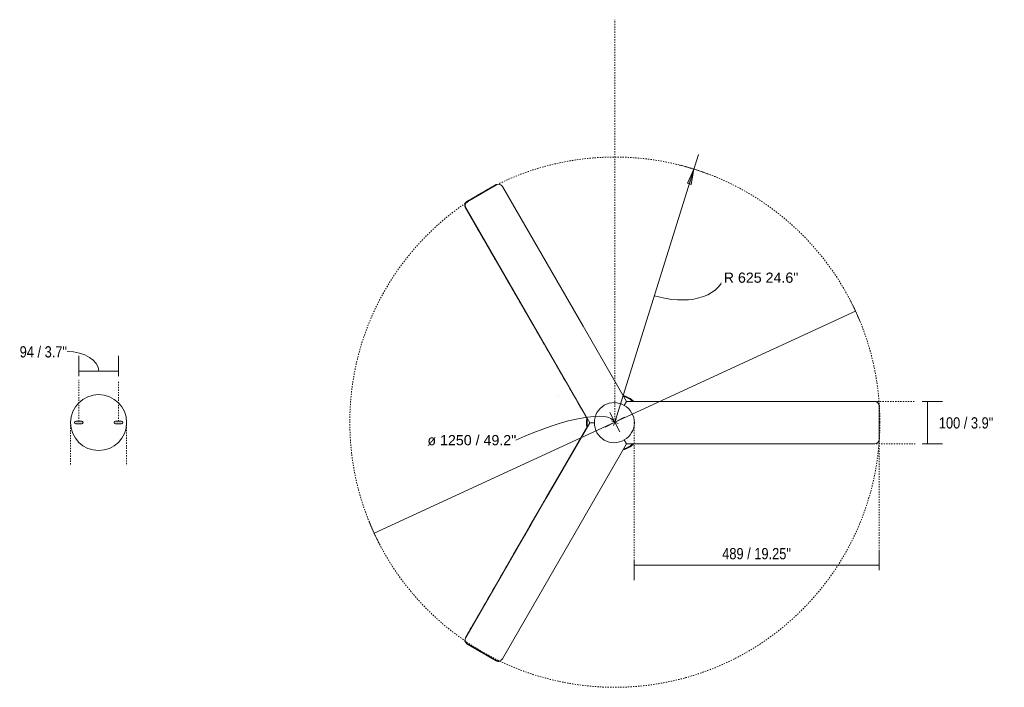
# Model space of a CAD drawing. Header units: millimetres. Extents: x 5806 to 11474, y -2062 to 7544.
# Tile 7 of 7: x 9152 to 11474, y 5970 to 7544. Entities that reach past the tile are written whole.
import ezdxf

# ---------------------------------------------------------------- set-up
doc = ezdxf.new("R2010")
doc.units = ezdxf.units.MM
doc.linetypes.add('Dash', pattern=[6, 3, -3])
doc.linetypes.add('Punto', pattern=[4.7625, 0, -4.7625])
for name, color, linetype, lineweight in [('Aparatos eléctricos', 7, 'Continuous', 9), ('Cotas', 7, 'Continuous', 9), ('Cotas-12', 7, 'Continuous', 9), ('Elementos de detalle', 7, 'Continuous', 9), ('Lighthing Fixture Detail Wide Black', 7, 'Continuous', 20)]:
    doc.layers.add(name, color=color, linetype=linetype, lineweight=lineweight)
doc.layers.add('Lighthing Fixture Dim Grey Dash', color=7, linetype='Dash', lineweight=9, true_color=0xd2d2d2)
doc.layers.add('Ligthing Fixture ADD', color=7, linetype='Punto', lineweight=9, true_color=0xffffff)
doc.styles.add('Arial', font='arial.ttf', dxfattribs={"height": 24})
doc.styles.add('Arial Narrow', font='ARIALN.TTF', dxfattribs={"height": 26.4})
doc.styles.add('Arial Narrow_1', font='ARIALN.TTF', dxfattribs={"height": 26.4})
doc.dimstyles.new('Diameter_-_3mm_Arial', dxfattribs={"dimscale": 304.8, "dimtxt": 24.486226, "dimasz": 0, "dimexe": 0.094488, "dimexo": 0, "dimgap": 0.059055, "dimtad": 3, "dimjust": 3, "dimtih": 1, "dimtoh": 1, "dimdec": 0, "dimzin": 0, "dimdsep": 46, "dimtxsty": 'Arial', "dimblk1": 'NONE', "dimblk2": 'NONE', "dimsah": 1, "dimcen": 0.09, "dimadec": 0, "dimazin": 0, "dimtfac": 1, "dimtdec": 4, "dimtix": 1, "dimtmove": 0, "dimatfit": 2, "dimfxl": 1, "dimtvp": 1, "dimtolj": 1, "dimtzin": 0, "dimarcsym": 2})
doc.dimstyles.new('FARO_-_2_2mm_Arial_Narrow_mm_Inch_Horiz_1', dxfattribs={"dimscale": 304.8, "dimtxt": 27.018578, "dimasz": 0, "dimexe": 0.11811, "dimexo": 0.0625, "dimgap": 0.019685, "dimtad": 3, "dimtih": 1, "dimtoh": 1, "dimdec": 0, "dimzin": 0, "dimdsep": 46, "dimtxsty": 'Arial Narrow_1', "dimblk1": 'NONE', "dimblk2": 'NONE', "dimsah": 1, "dimcen": 0.09, "dimadec": 0, "dimazin": 0, "dimtfac": 1, "dimtdec": 4, "dimtix": 1, "dimtmove": 0, "dimatfit": 3, "dimfxl": 0.03937, "dimfxlon": 1, "dimtvp": 1, "dimtolj": 1, "dimtzin": 0, "dimarcsym": 2})
doc.dimstyles.new('FARO_-_2_2mm_Arial_Narrow_mm_Inch_Horiz_2', dxfattribs={"dimscale": 304.8, "dimtxt": 27.018578, "dimasz": 0, "dimexe": 0.11811, "dimexo": 0.0625, "dimgap": 0.019685, "dimtad": 3, "dimtih": 1, "dimtoh": 1, "dimdec": 0, "dimzin": 0, "dimdsep": 46, "dimtxsty": 'Arial Narrow', "dimblk1": 'NONE', "dimblk2": 'NONE', "dimsah": 1, "dimcen": 0.09, "dimadec": 0, "dimazin": 0, "dimtfac": 1, "dimtdec": 4, "dimtix": 1, "dimtmove": 2, "dimatfit": 3, "dimfxl": 0.03937, "dimfxlon": 1, "dimtvp": 1, "dimtolj": 1, "dimtzin": 0, "dimarcsym": 2})
doc.dimstyles.new('FARO_-_2_2mm_Arial_Narrow_mm_Inch_Right', dxfattribs={"dimscale": 304.8, "dimtxt": 27.018578, "dimasz": 0, "dimexe": 0.11811, "dimexo": 0.0625, "dimgap": 0.019685, "dimtad": 1, "dimdec": 0, "dimzin": 0, "dimdsep": 46, "dimtxsty": 'Arial Narrow', "dimblk1": 'NONE', "dimblk2": 'NONE', "dimsah": 1, "dimcen": 0.09, "dimadec": 0, "dimazin": 0, "dimtfac": 1, "dimtdec": 4, "dimtix": 1, "dimtmove": 1, "dimatfit": 3, "dimfxl": 0.03937, "dimfxlon": 1, "dimtvp": 1, "dimtolj": 1, "dimtzin": 0, "dimarcsym": 2})
doc.dimstyles.new('Radial_-_3mm_Arial', dxfattribs={"dimscale": 304.8, "dimtxt": 24.486226, "dimasz": 0.11811, "dimexe": 0.11811, "dimexo": 0, "dimgap": 0.068898, "dimtad": 3, "dimjust": 3, "dimtih": 1, "dimtoh": 1, "dimdec": 0, "dimzin": 0, "dimdsep": 46, "dimtxsty": 'Arial', "dimsah": 1, "dimcen": 0.09, "dimdle": 0.11811, "dimadec": 0, "dimazin": 0, "dimtfac": 1, "dimtdec": 4, "dimtix": 1, "dimtmove": 0, "dimatfit": 2, "dimfxl": 1, "dimtvp": 1, "dimtfill": 1, "dimtolj": 1, "dimtzin": 0, "dimarcsym": 2})

# ---------------------------------------------------------------- blocks, each defined once
blk = doc.blocks.new('34274 - 34274 MARINE M White ceiling fan IP44-583596-Planta_PDF')
at = {"color": 254, "lineweight": 9, "true_color": 0xcccccc}
for p, q in [((-49.3, 616.5), (-49.1, 617.1)), ((-49.1, 617), (-49.3, 616.6)), ((-44.1, 622.1), (-43.6, 622.3)), ((-43.6, 622.3), (-44.1, 622.1)), ((-8.8, -64.7), (-16.5, -69.2)), ((16.6, -68.9), (16.5, -69.2)), ((-178.2, -162.6), (-106.2, -121)), ((-178.8, -162.9), (-178.2, -162.6)), ((-178.2, -162.6), (-178.8, -162.9)), ((-178.8, -162.9), (-178.8, -162.9)), ((-178.2, -162.6), (-178.2, -162.6)), ((184.6, -166.3), (507.7, -352.8)), ((-520.5, -348.5), (-520.4, -348.7)), ((-520.4, -348.7), (-520.2, -349)), ((-518.3, -351), (-517.3, -351.8)), ((507.9, -352.3), (507.7, -352.1)), ((507.9, -352.4), (507.7, -352.8)), ((508.2, -352.4), (507.9, -352.3))]:
    blk.add_line(p, q, dxfattribs=at)
at = {"color": 254, "lineweight": 9, "true_color": 0xcccccc, "flags": 128}
for points in [[(42.9, 622.7), (43.2, 622.6), (43.9, 622.3)], [(45.6, 621.4), (46, 621.1), (46.5, 620.7)], [(47.8, 619.4), (48.2, 618.8), (48.4, 618.5)], [(49.3, 616.8), (49.6, 616), (49.7, 615.7)], [(-16.5, -69.2), (-70.4, -100.3), (-124.3, -131.5), (-178.2, -162.6)], [(-178.2, -162.6), (-97.4, -115.9), (-16.6, -69.3)], [(-16.8, -68.8), (-16.7, -69), (-16.6, -69.3)], [(-16.5, -69.2), (-16.6, -69), (-16.7, -68.8)], [(-16.6, -69.3), (-10, -65.5), (-8.8, -64.7)], [(8.7, -64.7), (9.3, -65.1), (9.3, -65.1), (9.3, -65.1), (10.7, -65.9), (12.1, -66.7), (13.4, -67.5), (14.8, -68.3), (16.2, -69.1)], [(-507.6, -352.7), (-243.5, -200.3), (-178.8, -162.9)], [(-178.8, -162.9), (-244.6, -200.9), (-310.3, -238.9), (-376.1, -276.9), (-441.9, -314.8), (-507.6, -352.7)], [(184.9, -165.9), (184.7, -166.1), (184.6, -166.3)], [(-561.3, -279.9), (-562.5, -276.8), (-562.6, -273.6), (-561.7, -270.6), (-561.2, -269.6)], [(561.9, -271.3), (562.2, -272.2), (561.2, -279.8)], [(561.2, -279.8), (562.2, -272.2), (561.9, -271.3)], [(-561.3, -279.9), (-560.9, -280), (-560.4, -279.8)], [(-561.3, -279.9), (-560.6, -281.1), (-559.8, -282.4), (-559.1, -283.7), (-553.3, -293.7), (-552.5, -295), (-551.8, -296.3), (-551, -297.6), (-550.3, -299), (-549.5, -300.3), (-548.7, -301.6), (-548, -302.9), (-547.2, -304.2), (-546.4, -305.5), (-545.7, -306.9), (-544.9, -308.2), (-544.1, -309.5), (-543.4, -310.8), (-536.9, -322.1), (-536.1, -323.4), (-535.3, -324.8), (-534.5, -326.1), (-533.7, -327.5), (-533, -328.8), (-532.2, -330.2), (-531.4, -331.5), (-530.6, -332.9), (-529.8, -334.3), (-522.8, -346.4), (-522, -347.7), (-521.2, -349.1)], [(-561.3, -279.9), (-541.5, -314.1), (-521.2, -349.1)], [(521.3, -349.1), (522, -347.8), (522.8, -346.6), (523.5, -345.3), (529.3, -335.2), (530.1, -333.9), (530.8, -332.6), (531.6, -331.3), (532.3, -330), (533.1, -328.7), (533.8, -327.4), (534.6, -326), (535.4, -324.7), (536.1, -323.4), (536.9, -322.1), (537.6, -320.8), (538.4, -319.4), (539.2, -318.1), (545.6, -306.9), (546.4, -305.5), (547.2, -304.2), (548, -302.8), (548.8, -301.4), (549.5, -300.1), (550.3, -298.7), (551.1, -297.4), (551.9, -296), (552.7, -294.6), (559.7, -282.5), (560.5, -281.1), (561.2, -279.8)], [(521.3, -349.1), (541.1, -314.8), (561.2, -279.8)], [(561.2, -279.8), (561, -279.6), (560.5, -279.3)], [(561.2, -279.8), (560.9, -279.7), (560.5, -279.5)], [(521.3, -349.1), (521.2, -348.7), (520.7, -348.3)], [(-521.2, -349.1), (-521, -348.9), (-520.5, -348.6)], [(-521.2, -349.1), (-521, -349), (-520.4, -348.7)], [(-507.6, -352.7), (-515.1, -353.7), (-521.2, -349.1)], [(-521.2, -349.1), (-515.1, -353.7), (-507.6, -352.7)], [(-516.4, -352.3), (-514.9, -352.9), (-514.7, -353)], [(521.3, -349.1), (519.2, -351.6), (516.5, -353.3), (513.5, -354.1), (510.4, -353.9), (507.7, -352.8)], [(507.9, -352.3), (507.7, -352.7), (507.7, -352.8)], [(518.6, -351), (515, -353.1), (511, -353.2)]]:
    blk.add_lwpolyline(points, dxfattribs=at)
at = {"color": 254, "lineweight": 9, "true_color": 0xcccccc}
for points, knots in [([(42.9, 622.7), (43, 622.6), (43.4, 622.5), (43.8, 622.3), (44.1, 622.2)], [0.18180626, 0.18180626, 0.18180626, 0.18180626, 0.2, 0.25924568, 0.25924568, 0.25924568, 0.25924568]), ([(45.6, 621.4), (45.7, 621.3), (46.1, 621), (46.4, 620.8), (46.5, 620.7)], [0.36373219, 0.36373219, 0.36373219, 0.36373219, 0.4, 0.43762754, 0.43762754, 0.43762754, 0.43762754]), ([(47.8, 619.4), (47.9, 619.2), (48.2, 618.9), (48.4, 618.6), (48.4, 618.5)], [0.55388027, 0.55388027, 0.55388027, 0.55388027, 0.6, 0.62553019, 0.62553019, 0.62553019, 0.62553019]), ([(49.3, 616.8), (49.4, 616.5), (49.5, 616.2), (49.6, 615.8), (49.7, 615.7)], [0.74982663, 0.74982663, 0.74982663, 0.74982663, 0.8, 0.82491483, 0.82491483, 0.82491483, 0.82491483]), ([(8.7, -64.7), (9.2, -65), (11.9, -66.6), (14.7, -68.2), (17, -69.5)], [-0.5936099, -0.5936099, -0.5936099, -0.5936099, -0.5, 0, 0, 0, 0]), ([(16.5, -69.2), (14, -67.8), (11.4, -66.3), (8.8, -64.8), (8.7, -64.7)], [-1, -1, -1, -1, -0.5, -0.4839749, -0.4839749, -0.4839749, -0.4839749]), ([(-179, -162.5), (-179, -162.6), (-179, -162.7), (-179.1, -162.8), (-178.9, -162.7), (-178.7, -162.7), (-178.3, -162.5), (-177.7, -162.2), (-176.9, -161.8), (-176.7, -161.7), (-176.8, -161.8), (-177, -161.9), (-177.5, -162.2), (-178.1, -162.5), (-178.8, -162.9)], [-0.6, -0.6, -0.6, -0.6, -0.525, -0.425, -0.39375, -0.375, -0.35, -0.3, -0.25, -0.19375, -0.15, -0.125, -0.1, 0, 0, 0, 0]), ([(-179, -162.5), (-179, -162.6), (-178.9, -162.6), (-178.6, -162.5), (-178.4, -162.5), (-178.3, -162.4), (-178.1, -162.4), (-177.9, -162.3), (-177.8, -162.3), (-177.9, -162.4), (-178.2, -162.6), (-178.5, -162.8), (-178.8, -162.9)], [0.35, 0.35, 0.35, 0.35, 0.45, 0.5, 0.55, 0.59375, 0.65, 0.7, 0.775, 0.85, 0.9, 1, 1, 1, 1]), ([(-178.5, -162.2), (-178.5, -162.3), (-178.3, -162.5), (-178.3, -162.6), (-178.2, -162.6)], [0.3666672, 0.3666672, 0.3666672, 0.3666672, 0.5, 1, 1, 1, 1]), ([(-178.5, -162.3), (-178.5, -162.4), (-178.4, -162.5), (-178.3, -162.6), (-178.3, -162.6), (-178.2, -162.6)], [-0.5, -0.5, -0.5, -0.5, -0.375, -0.25, 0, 0, 0, 0]), ([(172.9, -159), (172.9, -159.1), (172.8, -159.2), (172.7, -159.3), (172.7, -159.4), (172.7, -159.4), (172.6, -159.4)], [-0.75, -0.75, -0.75, -0.75, -0.5, -0.375, -0.25, 0, 0, 0, 0]), ([(172.6, -159.4), (174.2, -160.3), (178.2, -162.6), (182.2, -164.9), (184.6, -166.3)], [0, 0, 0, 0, 0.4, 1, 1, 1, 1]), ([(-507.6, -352.7), (-493.9, -344.9), (-466.5, -329.1), (-411.8, -297.4), (-343.2, -257.9), (-261, -210.4), (-206.2, -178.7), (-178.8, -162.9)], [0, 0, 0, 0, 0.125, 0.25, 0.5, 0.75, 1, 1, 1, 1]), ([(184.6, -166.3), (213.1, -182.7), (254, -206.3), (298.6, -232.1), (323.4, -246.4), (341.5, -256.9), (356.4, -265.5), (368.1, -272.2), (376.7, -277.2), (385.1, -282), (393.1, -286.7), (399.9, -290.6), (405.4, -293.8), (409.7, -296.2), (413.8, -298.6), (419, -301.6), (425.4, -305.3), (432.6, -309.4), (439.3, -313.3), (445.1, -316.7), (451.4, -320.3), (460.4, -325.5), (472.8, -332.6), (489.2, -342.1), (501.3, -349.1), (507.7, -352.8)], [0, 0, 0, 0, 0.25, 0.375, 0.4375, 0.5, 0.5625, 0.59375, 0.625, 0.65625, 0.6875, 0.71875, 0.734375, 0.75, 0.765625, 0.78125, 0.8125, 0.84375, 0.859375, 0.875, 0.890625, 0.90625, 0.9375, 0.96875, 1, 1, 1, 1]), ([(-561.3, -279.9), (-561.9, -278.9), (-562.4, -277.3), (-562.7, -275.2), (-562.6, -273.6), (-562.3, -272), (-561.8, -270.7), (-561.4, -269.9), (-561.2, -269.6)], [0, 0, 0, 0, 0.2, 0.3, 0.4, 0.5, 0.6, 0.6681306, 0.6681306, 0.6681306, 0.6681306]), ([(-507.9, -352.3), (-507.9, -352.3), (-507.7, -352.6), (-507.6, -352.8), (-507.6, -352.7)], [0.2489041, 0.2489041, 0.2489041, 0.2489041, 0.5, 1, 1, 1, 1]), ([(-507.6, -352.7), (-507.5, -352.7), (-507.6, -352.6), (-507.7, -352.3), (-507.8, -352.2)], [0, 0, 0, 0, 0.5, 0.6935563, 0.6935563, 0.6935563, 0.6935563]), ([(521.3, -349.1), (520.8, -350.1), (519.7, -351.4), (518, -352.7), (516.5, -353.4), (515, -353.9), (512.9, -354.2), (510.4, -354), (508.5, -353.3), (507.7, -352.8)], [0, 0, 0, 0, 0.2, 0.3, 0.4, 0.5, 0.6, 0.8, 1, 1, 1, 1])]:
    blk.add_open_spline(points, degree=3, knots=knots, dxfattribs=at)
for points in [[(-50, 232.6), (-50, 232.8), (-50, 233.1), (-50, 233.3)], [(-50, 232.6), (-50, 232.8), (-50, 233), (-50, 233.3)], [(172.5, -159.3), (155.1, -149.3), (120.5, -129.3), (68.5, -99.2), (33.8, -79.2), (16.5, -69.2)], [(17.4, -69.1), (17.3, -69.2), (17.2, -69.3), (17.1, -69.5), (17.1, -69.5), (17, -69.5)], [(172.6, -159.4), (146.7, -144.4), (94.8, -114.5), (43, -84.5), (17, -69.5)], [(172.6, -158.9), (172.5, -159.1), (172.4, -159.3), (172.5, -159.3)], [(184.7, -166.4), (182.7, -165.2), (178.6, -162.8), (174.5, -160.4), (172.5, -159.3)], [(184.7, -166.4), (184.7, -166.4), (184.8, -166.3), (184.9, -166.1), (185, -165.9), (185, -165.8)], [(507.7, -352.8), (453.8, -321.7), (346.2, -259.6), (238.6, -197.4), (184.7, -166.4)], [(-560.6, -279), (-560.8, -279.1), (-561.2, -279.4), (-561.4, -279.8), (-561.3, -279.9)], [(-521.2, -349.1), (-528.1, -337.2), (-541.8, -313.6), (-554.9, -290.8), (-561.3, -279.9)], [(-521.2, -349.1), (-525.8, -341.1), (-535, -325.4), (-548.4, -302.1), (-557, -287.2), (-561.3, -279.9)], [(561.2, -279.8), (554.4, -291.7), (540.8, -315.4), (527.7, -338.1), (521.3, -349.1)], [(561.2, -279.8), (556.6, -287.8), (547.6, -303.5), (534.2, -326.8), (525.6, -341.8), (521.3, -349.1)], [(520.2, -349), (520.5, -349.1), (520.9, -349.3), (521.3, -349.2), (521.3, -349.1)]]:
    blk.add_open_spline(points, degree=3, dxfattribs=at)
at = {"layer": 'Aparatos eléctricos', "flags": 128}
for points in [[(-64, 19.4), (-60.4, 28.9), (-54.7, 38.6), (-50, 44.3)], [(50, 44.6), (56.7, 35.7), (61.9, 25.7), (63.9, 19.5)], [(0, -67), (-11.2, -66), (-11.8, -65.9)], [(11.5, -65.8), (7.8, -66.5), (0, -67)]]:
    blk.add_lwpolyline(points, dxfattribs=at)
at = {"layer": 'Aparatos eléctricos'}
for radius, start, end in [(67, 138.4169, 163.1388), (67, 16.8612, 41.5831), (67, 259.9726, 270), (65.5, 261.4949, 270), (65.5, 261.4949, 270), (65.5, 270, 278.5051), (65.5, 270, 278.5051), (67, 270, 280.0274)]:
    blk.add_arc((0, 0), radius, start, end, dxfattribs=at)
blk = doc.blocks.new('DIMBLOCK8-Planta_PDF Fixing Holes')
at = {"layer": 'Cotas-12', "color": 251, "true_color": 0x5b5b5b}
for p, q in [((9291.2, 6715.1), (9291.2, 6751.1)), ((9385.1, 6715.1), (9385.1, 6751.1)), ((9291.2, 6715.1), (9385.1, 6715.1)), ((9291.2, 6715.1), (9291.2, 6703.1)), ((9385.1, 6715.1), (9385.1, 6703.1))]:
    blk.add_line(p, q, dxfattribs=at)
blk.add_ellipse((9263.7, 6715.1), major_axis=(74.4, 0), ratio=0.622239, start_param=0, end_param=1.570796, dxfattribs=at)
at = {"layer": 'Cotas-12', "color": 0, "insert": (9151.8, 6774), "char_height": 26.4, "width": 134.321, "attachment_point": 1, "line_spacing_factor": 0.974696, "style": 'Arial Narrow'}
blk.add_mtext('94 / 3.7"', dxfattribs=at)
blk = doc.blocks.new('_None')
blk = doc.blocks.new('DIMBLOCK9-Planta_PDF')
at = {"layer": 'Cotas-12', "color": 8, "true_color": 0x787878}
for p, q in [((10555.4, 6595), (11122.9, 6856.8)), ((10555.4, 6595), (9987.9, 6333.1)), ((10547.4, 6597.9), (10563.3, 6592)), ((10552.4, 6587), (10558.3, 6602.9))]:
    blk.add_line(p, q, dxfattribs=at)
for start, end in [(22.1321, 27.4124), (202.1321, 207.4124)]:
    blk.add_arc((10555.4, 6595), 625, start, end, dxfattribs=at)
blk.add_ellipse((10346.8, 6498.7), major_axis=(208.6, 96.3), ratio=0.257031, start_param=0, end_param=1.570796, dxfattribs=at)
at = {"layer": 'Cotas-12', "color": 0, "insert": (10113.4, 6564.6), "char_height": 24, "width": 250.438, "attachment_point": 1, "line_spacing_factor": 0.941778, "style": 'Arial'}
blk.add_mtext('ø 1250 / 49.2"', dxfattribs=at)
blk = doc.blocks.new('DIMBLOCK10-Planta_PDF')
at = {"layer": 'Cotas-12', "color": 251, "true_color": 0x5b5b5b}
for p, q in [((11178.6, 6258.2), (11178.6, 6294.2)), ((10600.7, 6258.2), (10600.7, 6270.2)), ((10600.7, 6258.2), (11178.6, 6258.2)), ((10600.7, 6258.2), (10600.7, 6222.2)), ((11178.6, 6258.2), (11178.6, 6246.2))]:
    blk.add_line(p, q, dxfattribs=at)
at = {"layer": 'Cotas-12', "color": 0, "insert": (10808.6, 6298.3), "char_height": 26.4, "width": 194.534, "attachment_point": 1, "line_spacing_factor": 0.974696, "style": 'Arial Narrow_1'}
blk.add_mtext('\u202c489 / 19.25"', dxfattribs=at)
blk = doc.blocks.new('DIMBLOCK11-Planta_PDF')
at = {"layer": 'Cotas-12', "color": 251, "true_color": 0x5b5b5b}
for p, q in [((11292.5, 6643.8), (11280.5, 6643.8)), ((11292.5, 6543.8), (11292.5, 6643.8)), ((11292.5, 6643.8), (11328.5, 6643.8)), ((11292.5, 6543.8), (11280.5, 6543.8)), ((11292.5, 6543.8), (11328.5, 6543.8))]:
    blk.add_line(p, q, dxfattribs=at)
at = {"layer": 'Cotas-12', "color": 0, "insert": (11319.5, 6606.5), "char_height": 26.4, "width": 154.392, "attachment_point": 1, "line_spacing_factor": 0.974696, "style": 'Arial Narrow'}
blk.add_mtext('100 / 3.9"', dxfattribs=at)
blk = doc.blocks.new('DIMBLOCK12-Planta_PDF')
at = {"layer": 'Cotas-12'}
blk.add_hatch(color=256, dxfattribs=at).paths.add_polyline_path([(10741.8, 7191.5), (10726.6, 7158.6), (10735.6, 7155.7)])
for p, q in [((10555.4, 6595), (10752.6, 7225.9)), ((10741.8, 7191.5), (10726.6, 7158.6)), ((10735.6, 7155.7), (10741.8, 7191.5)), ((10726.6, 7158.6), (10735.6, 7155.7)), ((10577.9, 6606.8), (10532.8, 6583.1)), ((10543.6, 6617.5), (10567.2, 6572.4))]:
    blk.add_line(p, q, dxfattribs=at)
blk.add_arc((10555.4, 6595), 625, 69.3445, 75.9449, dxfattribs=at)
blk.add_ellipse((10675.2, 6978.2), major_axis=(-137.1, 42.8), ratio=0.620072, start_param=1.570796, end_param=3.141593, dxfattribs=at)
at = {"layer": 'Cotas-12', "color": 0, "insert": (10812.2, 6947.7), "char_height": 24, "width": 210.205, "attachment_point": 1, "line_spacing_factor": 0.941778, "style": 'Arial', "bg_fill": 3, "box_fill_scale": 1.25, "bg_fill_color": 256, "bg_fill_true_color": 13158600, "bg_fill_transparency": 0}
blk.add_mtext('R 625 24.6"', dxfattribs=at)

msp = doc.modelspace()

# ---------------------------------------------------------------- hatches: boundary and pattern name
at = {"layer": 'Elementos de detalle', "true_color": 0xc0c0c0}
h = msp.add_hatch(color=9, dxfattribs=at)
h.paths.add_polyline_path([(9297.4, 6591.1), (9299, 6591.2), (9299.7, 6591.5), (9300.3, 6592), (9300.8, 6592.6), (9301.2, 6593.8), (9301.2, 6594.1), (9301.1, 6594.9), (9300.8, 6595.6), (9300.3, 6596.2), (9299.7, 6596.7), (9299, 6597), (9297.4, 6597.1), (9283.4, 6597), (9282.7, 6596.7), (9282, 6596.2), (9281.6, 6595.6), (9281.3, 6594.9), (9281.2, 6593.8), (9281.3, 6593.3), (9281.6, 6592.6), (9282, 6592), (9282.7, 6591.5), (9283.9, 6591.1), (9284.2, 6591.1), (9290.7, 6591.1)])
h.paths.add_polyline_path([(9385.4, 6591.1), (9392.7, 6591.2), (9393.4, 6591.5), (9394, 6592), (9394.5, 6592.6), (9394.9, 6593.8), (9394.9, 6594.1), (9394.8, 6594.9), (9394.5, 6595.6), (9394, 6596.2), (9393.4, 6596.7), (9392.2, 6597.1), (9391.9, 6597.1), (9377.1, 6597), (9376.3, 6596.7), (9375.7, 6596.2), (9375.2, 6595.6), (9374.9, 6594.9), (9374.9, 6593.8), (9374.9, 6593.3), (9375.2, 6592.6), (9375.7, 6592), (9376.3, 6591.5), (9377.1, 6591.2), (9378.7, 6591.1)])

# ---------------------------------------------------------------- linework, layer by layer
at = {"layer": 'Lighthing Fixture Detail Wide Black'}
for p, q in [((10276.6, 7154.6), (10207.3, 7114.7)), ((10480.4, 6821.6), (10290.2, 7150.9)), ((10203.6, 7101), (10496.4, 6593.8)), ((10583, 6643.8), (10480.4, 6821.6)), ((10577.5, 6634.3), (10583, 6643.8)), ((11168.6, 6643.8), (10583, 6643.8)), ((11178.5, 6553.8), (11178.6, 6633.8)), ((9298.2, 6597.1), (9284.2, 6597.1)), ((9391.9, 6597.1), (9377.8, 6597.1)), ((9284.2, 6591.1), (9298.2, 6591.1)), ((9377.8, 6591.1), (9391.9, 6591.1)), ((10496.4, 6593.8), (10393.8, 6416.1)), ((10507.4, 6593.8), (10496.4, 6593.8)), ((10583, 6543.8), (10577.5, 6553.4)), ((10290.2, 6036.7), (10583, 6543.8)), ((10583, 6543.8), (10788.2, 6543.8)), ((10788.2, 6543.8), (11168.5, 6543.8)), ((10393.8, 6416.1), (10203.6, 6086.8)), ((10207.3, 6073.1), (10276.5, 6033))]:
    msp.add_line(p, q, dxfattribs=at)
for centre, radius, start, end in [((10281.6, 7145.9), 10, 30, 119.866), ((10212.3, 7106), 10, 120, 210), ((9338, 6594.1), 66, 0, 180), ((10555.6, 6593.8), 65.5, 49.9275, 71.8266), ((11168.6, 6633.8), 10, 360, 90), ((10553.4, 6595), 46, 120, 181.4929), ((10553.4, 6595), 46, 58.5071, 120), ((10555.5, 6593.8), 46, 0, 61.4929), ((9284.2, 6594.1), 3, 90, 270), ((9298.2, 6594.1), 3, 270, 90), ((9377.8, 6594.1), 3, 90, 270), ((9391.9, 6594.1), 3, 270, 90), ((10555.6, 6593.8), 65.5, 171.6962, 180), ((9338, 6594.1), 66, 180, 0), ((10555.6, 6593.8), 65.5, 180, 188.2847), ((10553.4, 6592.6), 46, 178.5071, 240), ((10555.5, 6593.8), 46, 298.5071, 360), ((10553.4, 6592.6), 46, 240, 301.4929), ((11168.5, 6553.8), 10, 270, 359.866), ((10555.6, 6593.8), 65.5, 288.1544, 310.1105), ((10212.3, 6081.8), 10, 150, 239.866), ((10281.5, 6041.7), 10, 240, 330)]:
    msp.add_arc(centre, radius, start, end, dxfattribs=at)
at = {"layer": 'Lighthing Fixture Dim Grey Dash'}
for p, q in [((10555.7, 6595), (10555.7, 7543.9)), ((9291.2, 6597.1), (9291.2, 6694.8)), ((9385.1, 6597.1), (9385.1, 6692.1)), ((11138.6, 6643.8), (11263.4, 6643.8)), ((9404, 6595), (9404, 6492.7)), ((10600.7, 6595), (10600.7, 6265)), ((9272, 6594.3), (9272, 6492.7)), ((11178.6, 6593.8), (11178.6, 6253.8)), ((11153.4, 6543.8), (11263.4, 6543.8))]:
    msp.add_line(p, q, dxfattribs=at)
msp.add_circle((10555.4, 6595), 625, dxfattribs=at)
at = {"layer": 'Ligthing Fixture ADD'}
msp.add_line((10421.6, 6658.6), (10417.6, 6658.6), dxfattribs=at)

# ---------------------------------------------------------------- block references
at = {"layer": 'Aparatos eléctricos', "extrusion": (0, 0, -1), "rotation": 89.99999999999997}
msp.add_blockref('34274 - 34274 MARINE M White ceiling fan IP44-583596-Planta_PDF', (-10555.5, 6593.8), dxfattribs=at)

# ---------------------------------------------------------------- dimensions: what is measured, and where the dimension line sits
at = {"layer": 'Cotas', "color": 8, "true_color": 0x787878}
dim = msp.add_diameter_dim_2p(p1=(11122.9, 6856.8), p2=(9987.9, 6333.1), dimstyle='Diameter_-_3mm_Arial', override={"dimpost": 'ø<>'}, dxfattribs=at)
dim.commit()
dim.dimension.update_dxf_attribs({"geometry": 'DIMBLOCK9-Planta_PDF', "text_midpoint": (10520.6, 6670.3)})
at = {"layer": 'Cotas', "color": 251, "true_color": 0x5b5b5b}
dim = msp.add_linear_dim(base=(9385.1, 6715.1), p1=(9291.2, 6703.1), p2=(9385.1, 6703.1), dimstyle='FARO_-_2_2mm_Arial_Narrow_mm_Inch_Right', override={"dimpost": '<>', "dimfxl": 93.875}, dxfattribs=at)
dim.commit()
dim.dimension.update_dxf_attribs({"geometry": 'DIMBLOCK8-Planta_PDF Fixing Holes', "text_midpoint": (9219, 6756.4), "dimtype": 160})
dim = msp.add_linear_dim(base=(11292.5, 6643.8), p1=(11280.5, 6543.8), p2=(11280.5, 6643.8), angle=90, dimstyle='FARO_-_2_2mm_Arial_Narrow_mm_Inch_Horiz_2', override={"dimtih": 1, "dimtoh": 1, "dimpost": '<>', "dimfxl": 100}, dxfattribs=at)
dim.commit()
dim.dimension.update_dxf_attribs({"geometry": 'DIMBLOCK11-Planta_PDF', "text_midpoint": (11396.7, 6588.9), "dimtype": 160})
dim = msp.add_linear_dim(base=(11178.6, 6258.2), p1=(10600.7, 6270.2), p2=(11178.6, 6246.2), text='\u202c489 / 19.25"', dimstyle='FARO_-_2_2mm_Arial_Narrow_mm_Inch_Horiz_1', override={"dimpost": '<>', "dimfxl": 578.371556}, dxfattribs=at)
dim.commit()
dim.dimension.update_dxf_attribs({"geometry": 'DIMBLOCK10-Planta_PDF', "text_midpoint": (10889.6, 6280.1)})

# ---------------------------------------------------------------- next in the draw order: dimensions: what is measured, and where the dimension line sits
at = {"layer": 'Cotas'}
dim = msp.add_radius_dim(center=(10555.4, 6595), mpoint=(10741.8, 7191.5), dimstyle='Radial_-_3mm_Arial', override={"dimpost": 'R<>'}, dxfattribs=at)
dim.commit()
dim.dimension.update_dxf_attribs({"geometry": 'DIMBLOCK12-Planta_PDF', "text_midpoint": (10531.5, 6910.9)})

doc.saveas('drawing.dxf')
